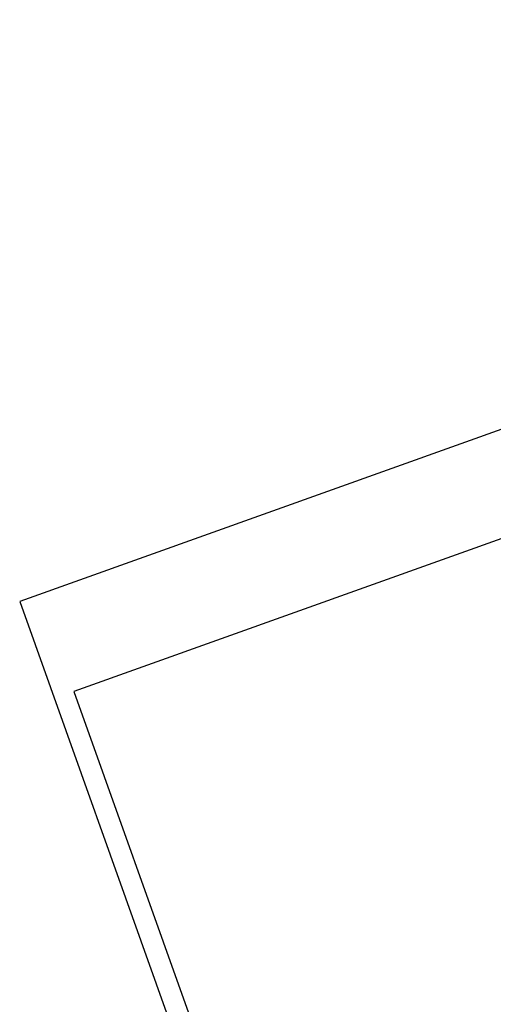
# Model space of a CAD drawing. Extents: x 447882 to 448688, y 437766 to 439043.
# Tile 92 of 121: x 447882 to 447997, y 438804 to 439043. Entities that reach past the tile are written whole.
import ezdxf

# ---------------------------------------------------------------- set-up
doc = ezdxf.new("R2010")
doc.units = 0
doc.header["$LTSCALE"] = 2
doc.header["$MEASUREMENT"] = 0
doc.linetypes.add('AUSGEZOGEN', pattern=[0])
doc.layers.get('0').update_dxf_attribs({"linetype": 'AUSGEZOGEN'})
for name, color, linetype in [('FBRTOP', 250, 'AUSGEZOGEN'), ('Planeinteilung', 250, 'CONTINUOUS'), ('RAHMEN', 7, 'AUSGEZOGEN'), ('SCHLITZRINNE', 200, 'AUSGEZOGEN')]:
    doc.layers.add(name, color=color, linetype=linetype)

# ---------------------------------------------------------------- blocks, each defined once
blk = doc.blocks.new('1135420')
for p, q in [((0, 297), (0, 0)), ((0, 0), (1135, 0))]:
    blk.add_line(p, q)
at = {"layer": 'RAHMEN'}
for p, q in [((25, 415), (25, 5)), ((25, 5), (950, 5))]:
    blk.add_line(p, q, dxfattribs=at)

msp = doc.modelspace()

# ---------------------------------------------------------------- linework, layer by layer
at = {"layer": 'FBRTOP'}
for points in [[(448131.68, 438991.32, -0.000001), (448134.98, 438970.59, -0.000001), (448138.91, 438945.9, 0.000002), (448142.84, 438921.21, 0.000007), (448144.8, 438908.87, -0.000017), (448146.77, 438896.52), (448150.7, 438871.83), (448152.01, 438863.56, 0.001038), (448152.83, 438858.47, 0.000474), (448154.67, 438847.31, 0.002138), (448156.32, 438837.58, 0.001413), (448158.92, 438822.87, 0.001696), (448161.07, 438811.18, 0.001564), (448163.48, 438798.51, 0.001572)], [(448098.87, 438979.6, -0.000001), (448101.16, 438965.21, -0.000001), (448105.09, 438940.52, 0.000002), (448109.02, 438915.83, 0.000007), (448110.98, 438903.48, -0.000017), (448112.94, 438891.14), (448116.87, 438866.45), (448118.2, 438858.11, 0.001038), (448119.03, 438852.94, 0.000474), (448120.89, 438841.61, 0.002138), (448122.57, 438831.73, 0.001412), (448125.22, 438816.79, 0.001697), (448127.4, 438804.89, 0.001564), (448129.85, 438792, 0.001572)]]:
    msp.add_lwpolyline(points, format="xyb", dxfattribs=at)
at = {"layer": 'FBRTOP', "const_width": 0.5}
msp.add_lwpolyline([(448117.31, 438986.19, -0.000001), (448120.17, 438968.23, -0.000001), (448124.1, 438943.54, 0.000002), (448128.03, 438918.85, 0.000007), (448129.99, 438906.51, -0.000017), (448131.96, 438894.16), (448135.88, 438869.47), (448137.2, 438861.18, 0.001038), (448138.03, 438856.05, 0.000474), (448139.88, 438844.81, 0.002138), (448141.54, 438835.02, 0.001413), (448144.16, 438820.21, 0.001696), (448146.32, 438808.43, 0.001564), (448148.75, 438795.66, 0.001572)], format="xyb", dxfattribs=at)
at = {"layer": 'SCHLITZRINNE'}
msp.add_lwpolyline([(448125.94, 438906.53, 0), (448126.04, 438905.88, -0.000017), (448128, 438893.53), (448131.93, 438868.85), (448133.25, 438860.54, 0.001038), (448134.08, 438855.4, 0.000474), (448135.93, 438844.15, 0.002138), (448137.6, 438834.33, 0.001413), (448140.22, 438819.5, 0.001696), (448142.39, 438807.69, 0.001564), (448144.82, 438794.9, 0.001572)], format="xyb", dxfattribs=at)

# ---------------------------------------------------------------- block references
at = {"layer": 'Planeinteilung', "linetype": 'Continuous', "rotation": 289.6609145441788}
msp.add_blockref('1135420', (447881.81, 438902.05), dxfattribs=at)

doc.saveas('drawing.dxf')
